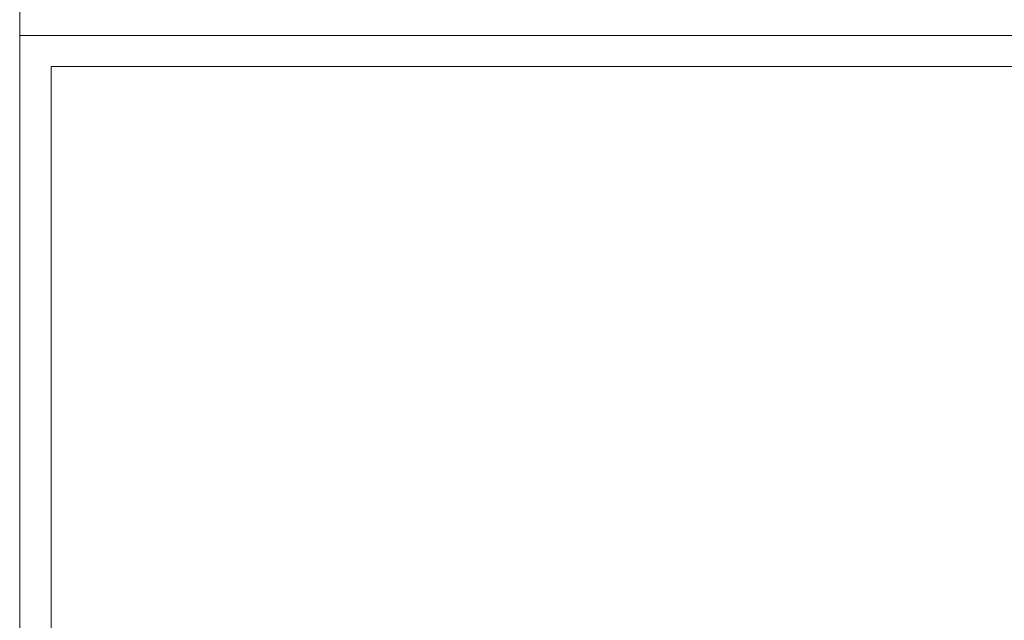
# Model space of a CAD drawing. Header units: millimetres. Extents: x 8949 to 48457, y -1077 to 15217.
# Tile 3 of 63: x 20379 to 21165, y 8753 to 9232. Entities that reach past the tile are written whole.
import ezdxf

# ---------------------------------------------------------------- set-up
doc = ezdxf.new("R2010")
doc.units = ezdxf.units.MM
doc.layers.add('0Z_OPISY', color=7, linetype='Continuous', lineweight=9)

msp = doc.modelspace()

# ---------------------------------------------------------------- linework, layer by layer
at = {"layer": '0Z_OPISY'}
for points in [[(20379.05607444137, 9219.965340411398), (23579.05607444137, 9219.965340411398), (23579.05607444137, 11319.9653404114), (20379.05607444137, 11319.9653404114)], [(20379.05607444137, 7119.965340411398), (23579.05607444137, 7119.965340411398), (23579.05607444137, 9219.965340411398), (20379.05607444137, 9219.965340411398)], [(20404.05607444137, 7144.965340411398), (23554.05607444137, 7144.965340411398), (23554.05607444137, 9194.965340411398), (20404.05607444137, 9194.965340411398)]]:
    msp.add_lwpolyline(points, close=True, dxfattribs=at)

doc.saveas('drawing.dxf')
